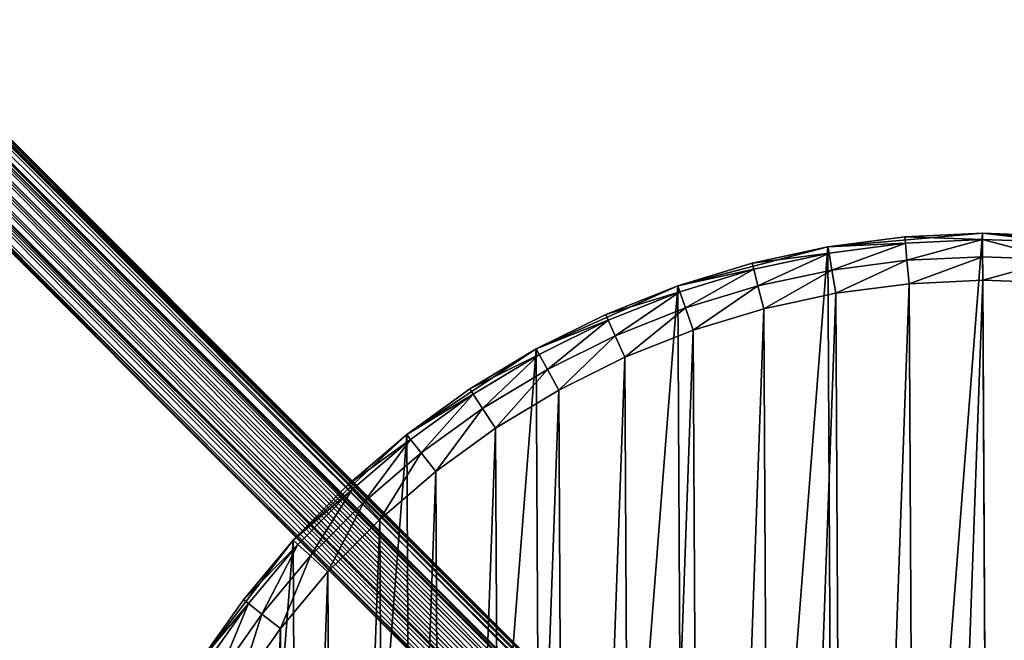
# Model space of a CAD drawing. Header units: millimetres. Extents: x -102 to 98, y 1 to 201.
# Tile 25 of 31: x -43 to -1, y 124 to 150. Entities that reach past the tile are written whole.
import ezdxf

# ---------------------------------------------------------------- set-up
doc = ezdxf.new("R2010")
doc.units = ezdxf.units.MM
doc.header["$LTSCALE"] = 25.4
doc.layers.get('0').update_dxf_attribs({"true_color": 0xff5454})

# ---------------------------------------------------------------- blocks, each defined once
blk = doc.blocks.new('COBA-ANTIQUE-I-9042.STL')
at = {"color": 39, "true_color": 0x42361f}
mesh = blk.add_polyface(dxfattribs=at)
corners = [(98.31854248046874, 201, -35.40000152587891), (-101.6814575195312, 0.9999945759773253, -35.40000152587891), (-101.6814575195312, 201, -35.40000152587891), (98.31854248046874, 0.9999945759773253, -35.40000152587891)]
mesh.append_faces([[corners[k] for k in face] for face in [(0, 1, 2), (1, 0, 3)]], dxfattribs={"vtx0": -1, "color": 39})
mesh = blk.add_polyface(dxfattribs=at)
corners = [(98.31854248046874, 0.9999945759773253, -30), (-101.6814575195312, 201, -30), (-101.6814575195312, 0.9999945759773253, -30), (98.31854248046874, 201, -30)]
mesh.append_faces([[corners[k] for k in face] for face in [(0, 1, 2), (1, 0, 3)]], dxfattribs={"vtx0": -1, "color": 39})
at = {"color": 250, "true_color": 0x262626}
mesh = blk.add_polyface(dxfattribs=at)
corners = [(-5.955103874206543, 105.8975372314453, -43.75823974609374), (-69.01798248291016, 169.5385894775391, -43.92775726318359), (-69.4080581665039, 169.3632507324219, -43.76068878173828)]
mesh.append_faces([[corners[k] for k in face] for face in [(0, 1, 2)]], dxfattribs={"color": 250})
mesh = blk.add_polyface(dxfattribs=at)
corners = [(-69.01798248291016, 169.5385894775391, -46.87224578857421), (66.68187713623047, 33.27354049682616, -47.03926849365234), (-69.40756225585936, 169.363525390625, -47.03915786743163), (66.85713958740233, 33.66347503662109, -46.87224578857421)]
mesh.append_faces([[corners[k] for k in face] for face in [(0, 1, 2), (1, 0, 3)]], dxfattribs={"vtx0": -1, "color": 250})
mesh = blk.add_polyface(dxfattribs=at)
corners = [(-5.637142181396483, 106.1577606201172, -43.92775726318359), (-68.84809112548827, 169.5909271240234, -44.03044509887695), (-69.01798248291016, 169.5385894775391, -43.92775726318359)]
mesh.append_faces([[corners[k] for k in face] for face in [(0, 1, 2)]], dxfattribs={"color": 250})
mesh = blk.add_polyface(dxfattribs=at)
corners = [(-68.84809112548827, 169.5909271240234, -46.76955413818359), (66.85713958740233, 33.66347503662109, -46.87224578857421), (-69.01798248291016, 169.5385894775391, -46.87224578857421), (66.9094772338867, 33.8333625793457, -46.76955413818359)]
mesh.append_faces([[corners[k] for k in face] for face in [(0, 1, 2), (1, 0, 3)]], dxfattribs={"vtx0": -1, "color": 250})
mesh = blk.add_polyface(dxfattribs=at)
corners = [(-5.637142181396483, 106.1577606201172, -43.92775726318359), (-69.01798248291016, 169.5385894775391, -43.92775726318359), (-5.955103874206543, 105.8975372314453, -43.75823974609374)]
mesh.append_faces([[corners[k] for k in face] for face in [(0, 1, 2)]], dxfattribs={"color": 250})
mesh = blk.add_polyface(dxfattribs=at)
corners = [(-5.117169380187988, 106.5177764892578, -44.54999923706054), (-68.2953109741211, 169.6959075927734, -44.54999923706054), (-68.84809112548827, 169.5909271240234, -44.03044509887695)]
mesh.append_faces([[corners[k] for k in face] for face in [(0, 1, 2)]], dxfattribs={"color": 250})
mesh = blk.add_polyface(dxfattribs=at)
corners = [(-68.2953109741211, 169.6959075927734, -46.24999999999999), (66.9094772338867, 33.8333625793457, -46.76955413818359), (-68.84809112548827, 169.5909271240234, -46.76955413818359), (67.0144577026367, 34.38614273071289, -46.24999999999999)]
mesh.append_faces([[corners[k] for k in face] for face in [(0, 1, 2), (1, 0, 3)]], dxfattribs={"vtx0": -1, "color": 250})
mesh = blk.add_polyface(dxfattribs=at)
corners = [(-5.117169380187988, 106.5177764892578, -44.54999923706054), (-68.84809112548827, 169.5909271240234, -44.03044509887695), (-5.637142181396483, 106.1577606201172, -43.92775726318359)]
mesh.append_faces([[corners[k] for k in face] for face in [(0, 1, 2)]], dxfattribs={"color": 250})
mesh = blk.add_polyface(dxfattribs=at)
corners = [(-68.07918548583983, 169.7166748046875, -45.84860229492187), (-4.915590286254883, 106.6382904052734, -45.4000015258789), (-68.2953109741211, 169.6959075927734, -46.24999999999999)]
mesh.append_faces([[corners[k] for k in face] for face in [(0, 1, 2)]], dxfattribs={"color": 250})
mesh = blk.add_polyface(dxfattribs=at)
corners = [(-5.117169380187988, 106.5177764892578, -44.54999923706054), (-68.17386627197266, 169.708740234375, -44.74126434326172), (-68.2953109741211, 169.6959075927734, -44.54999923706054)]
mesh.append_faces([[corners[k] for k in face] for face in [(0, 1, 2)]], dxfattribs={"color": 250})
mesh = blk.add_polyface(dxfattribs=at)
corners = [(3.956839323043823, 97.76586151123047, -45.4000015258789), (67.03520965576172, 34.60215759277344, -45.84890365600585), (-68.2953109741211, 169.6959075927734, -46.24999999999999)]
mesh.append_faces([[corners[k] for k in face] for face in [(0, 1, 2)]], dxfattribs={"color": 250})
mesh = blk.add_polyface(dxfattribs=at)
corners = [(3.956839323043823, 97.76586151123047, -45.4000015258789), (-68.2953109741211, 169.6959075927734, -46.24999999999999), (-4.915590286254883, 106.6382904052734, -45.4000015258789)]
mesh.append_faces([[corners[k] for k in face] for face in [(0, 1, 2)]], dxfattribs={"color": 250})
mesh = blk.add_polyface(dxfattribs=at)
corners = [(67.03520965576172, 34.60215759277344, -45.84890365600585), (67.0144577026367, 34.38614273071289, -46.24999999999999), (-68.2953109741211, 169.6959075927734, -46.24999999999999)]
mesh.append_faces([[corners[k] for k in face] for face in [(0, 1, 2)]], dxfattribs={"color": 250})
mesh = blk.add_polyface(dxfattribs=at)
corners = [(-68.17386627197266, 169.708740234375, -44.74126434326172), (-4.931457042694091, 106.6291580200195, -45.15548706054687), (-67.99933624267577, 169.7220306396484, -45.4000015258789)]
mesh.append_faces([[corners[k] for k in face] for face in [(0, 1, 2)]], dxfattribs={"color": 250})
mesh = blk.add_polyface(dxfattribs=at)
corners = [(-68.17386627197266, 169.708740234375, -44.74126434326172), (-5.117169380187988, 106.5177764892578, -44.54999923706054), (-4.931457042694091, 106.6291580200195, -45.15548706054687)]
mesh.append_faces([[corners[k] for k in face] for face in [(0, 1, 2)]], dxfattribs={"color": 250})
mesh = blk.add_polyface(dxfattribs=at)
corners = [(-4.915590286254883, 106.6382904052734, -45.4000015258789), (-68.07918548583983, 169.7166748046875, -45.84860229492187), (-67.99933624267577, 169.7220306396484, -45.4000015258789)]
mesh.append_faces([[corners[k] for k in face] for face in [(0, 1, 2)]], dxfattribs={"color": 250})
mesh = blk.add_polyface(dxfattribs=at)
corners = [(-4.931457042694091, 106.6291580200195, -45.15548706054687), (-4.915590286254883, 106.6382904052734, -45.4000015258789), (-67.99933624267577, 169.7220306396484, -45.4000015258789)]
mesh.append_faces([[corners[k] for k in face] for face in [(0, 1, 2)]], dxfattribs={"color": 250})
mesh = blk.add_polyface(dxfattribs=at)
corners = [(-69.769287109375, 169.0878295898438, -47.10000228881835), (66.04556274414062, 32.63699340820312, -47.0394401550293), (-70.04498291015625, 168.7261199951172, -47.03916549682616), (66.4063720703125, 32.91216659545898, -47.10000228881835)]
mesh.append_faces([[corners[k] for k in face] for face in [(0, 1, 2), (1, 0, 3)]], dxfattribs={"vtx0": -1, "color": 250})
mesh = blk.add_polyface(dxfattribs=at)
corners = [(-6.578722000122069, 105.2739639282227, -43.75812530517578), (-69.769287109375, 169.0878295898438, -43.70000076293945), (-70.04459381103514, 168.7267913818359, -43.7606315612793)]
mesh.append_faces([[corners[k] for k in face] for face in [(0, 1, 2)]], dxfattribs={"color": 250})
mesh = blk.add_polyface(dxfattribs=at)
corners = [(-69.40756225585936, 169.363525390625, -47.03915786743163), (66.4063720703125, 32.91216659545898, -47.10000228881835), (-69.769287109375, 169.0878295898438, -47.10000228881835), (66.68187713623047, 33.27354049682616, -47.03926849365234)]
mesh.append_faces([[corners[k] for k in face] for face in [(0, 1, 2), (1, 0, 3)]], dxfattribs={"vtx0": -1, "color": 250})
mesh = blk.add_polyface(dxfattribs=at)
corners = [(-6.277651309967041, 105.59619140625, -43.70000076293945), (-69.4080581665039, 169.3632507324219, -43.76068878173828), (-69.769287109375, 169.0878295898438, -43.70000076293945)]
mesh.append_faces([[corners[k] for k in face] for face in [(0, 1, 2)]], dxfattribs={"color": 250})
mesh = blk.add_polyface(dxfattribs=at)
corners = [(-6.277651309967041, 105.59619140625, -43.70000076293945), (-69.769287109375, 169.0878295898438, -43.70000076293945), (-6.578722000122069, 105.2739639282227, -43.75812530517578)]
mesh.append_faces([[corners[k] for k in face] for face in [(0, 1, 2)]], dxfattribs={"color": 250})
mesh = blk.add_polyface(dxfattribs=at)
corners = [(-5.955103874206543, 105.8975372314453, -43.75823974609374), (-69.4080581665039, 169.3632507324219, -43.76068878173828), (-6.277651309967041, 105.59619140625, -43.70000076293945)]
mesh.append_faces([[corners[k] for k in face] for face in [(0, 1, 2)]], dxfattribs={"color": 250})
mesh = blk.add_polyface(dxfattribs=at)
corners = [(-6.839223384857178, 104.955680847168, -43.92775726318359), (-70.04459381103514, 168.7267913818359, -43.7606315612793), (-70.22005462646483, 168.3365173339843, -43.92775726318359)]
mesh.append_faces([[corners[k] for k in face] for face in [(0, 1, 2)]], dxfattribs={"color": 250})
mesh = blk.add_polyface(dxfattribs=at)
corners = [(-70.04498291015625, 168.7261199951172, -47.03916549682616), (65.65506744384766, 32.46139907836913, -46.87224578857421), (-70.22005462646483, 168.3365173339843, -46.87224578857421), (66.04556274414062, 32.63699340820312, -47.0394401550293)]
mesh.append_faces([[corners[k] for k in face] for face in [(0, 1, 2), (1, 0, 3)]], dxfattribs={"vtx0": -1, "color": 250})
mesh = blk.add_polyface(dxfattribs=at)
corners = [(-6.578722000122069, 105.2739639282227, -43.75812530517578), (-70.04459381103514, 168.7267913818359, -43.7606315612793), (-6.839223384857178, 104.955680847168, -43.92775726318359)]
mesh.append_faces([[corners[k] for k in face] for face in [(0, 1, 2)]], dxfattribs={"color": 250})
mesh = blk.add_polyface(dxfattribs=at)
corners = [(-6.839223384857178, 104.955680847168, -43.92775726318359), (-70.22005462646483, 168.3365173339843, -43.92775726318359), (-70.2723922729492, 168.1666259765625, -44.03044509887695)]
mesh.append_faces([[corners[k] for k in face] for face in [(0, 1, 2)]], dxfattribs={"color": 250})
mesh = blk.add_polyface(dxfattribs=at)
corners = [(-70.22005462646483, 168.3365173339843, -46.87224578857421), (65.48517608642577, 32.40906524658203, -46.76955413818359), (-70.2723922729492, 168.1666259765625, -46.76955413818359), (65.65506744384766, 32.46139907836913, -46.87224578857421)]
mesh.append_faces([[corners[k] for k in face] for face in [(0, 1, 2), (1, 0, 3)]], dxfattribs={"vtx0": -1, "color": 250})
mesh = blk.add_polyface(dxfattribs=at)
corners = [(-7.199235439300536, 104.4357070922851, -44.54999923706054), (-70.2723922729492, 168.1666259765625, -44.03044509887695), (-70.37737274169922, 167.6138458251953, -44.54999923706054)]
mesh.append_faces([[corners[k] for k in face] for face in [(0, 1, 2)]], dxfattribs={"color": 250})
mesh = blk.add_polyface(dxfattribs=at)
corners = [(-70.2723922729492, 168.1666259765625, -46.76955413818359), (64.9323959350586, 32.3040771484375, -46.24999999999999), (-70.37737274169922, 167.6138458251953, -46.24999999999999), (65.48517608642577, 32.40906524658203, -46.76955413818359)]
mesh.append_faces([[corners[k] for k in face] for face in [(0, 1, 2), (1, 0, 3)]], dxfattribs={"vtx0": -1, "color": 250})
mesh = blk.add_polyface(dxfattribs=at)
corners = [(-6.839223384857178, 104.955680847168, -43.92775726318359), (-70.2723922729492, 168.1666259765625, -44.03044509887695), (-7.199235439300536, 104.4357070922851, -44.54999923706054)]
mesh.append_faces([[corners[k] for k in face] for face in [(0, 1, 2)]], dxfattribs={"color": 250})
mesh = blk.add_polyface(dxfattribs=at)
corners = [(-70.40349578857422, 167.31787109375, -45.4000015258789), (-70.3980941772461, 167.398193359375, -45.84989929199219), (-7.319753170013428, 104.234130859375, -45.4000015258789)]
mesh.append_faces([[corners[k] for k in face] for face in [(0, 1, 2)]], dxfattribs={"color": 250})
mesh = blk.add_polyface(dxfattribs=at)
corners = [(-70.39813995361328, 167.3975982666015, -44.95174407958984), (-70.40349578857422, 167.31787109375, -45.4000015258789), (-7.319753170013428, 104.234130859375, -45.4000015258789)]
mesh.append_faces([[corners[k] for k in face] for face in [(0, 1, 2)]], dxfattribs={"color": 250})
mesh = blk.add_polyface(dxfattribs=at)
corners = [(-70.37737274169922, 167.6138458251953, -44.54999923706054), (-70.39813995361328, 167.3975982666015, -44.95174407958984), (-7.310622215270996, 104.2499923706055, -45.15548706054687)]
mesh.append_faces([[corners[k] for k in face] for face in [(0, 1, 2)]], dxfattribs={"color": 250})
mesh = blk.add_polyface(dxfattribs=at)
corners = [(-70.39813995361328, 167.3975982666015, -44.95174407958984), (-7.319753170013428, 104.234130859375, -45.4000015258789), (-7.310622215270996, 104.2499923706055, -45.15548706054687)]
mesh.append_faces([[corners[k] for k in face] for face in [(0, 1, 2)]], dxfattribs={"color": 250})
mesh = blk.add_polyface(dxfattribs=at)
corners = [(-70.37737274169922, 167.6138458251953, -46.24999999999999), (64.9323959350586, 32.3040771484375, -46.24999999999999), (-70.3980941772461, 167.398193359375, -45.84989929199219)]
mesh.append_faces([[corners[k] for k in face] for face in [(0, 1, 2)]], dxfattribs={"color": 250})
mesh = blk.add_polyface(dxfattribs=at)
corners = [(-7.319753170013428, 104.234130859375, -45.4000015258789), (-70.3980941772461, 167.398193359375, -45.84989929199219), (64.9323959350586, 32.3040771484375, -46.24999999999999)]
mesh.append_faces([[corners[k] for k in face] for face in [(0, 1, 2)]], dxfattribs={"color": 250})
mesh = blk.add_polyface(dxfattribs=at)
corners = [(-70.37737274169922, 167.6138458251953, -44.54999923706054), (-7.310622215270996, 104.2499923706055, -45.15548706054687), (-7.199235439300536, 104.4357070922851, -44.54999923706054)]
mesh.append_faces([[corners[k] for k in face] for face in [(0, 1, 2)]], dxfattribs={"color": 250})
mesh = blk.add_polyface(dxfattribs=at)
corners = [(-41.5268440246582, 97.48645019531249, -6.705522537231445e-07), (-40.50875854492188, 110.6146011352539, -6.705522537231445e-07), (-41.56171798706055, 104.0927047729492, -6.705522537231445e-07), (-40.40509414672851, 90.97603607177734, -6.705522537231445e-07), (-38.3966941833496, 116.8742370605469, -6.705522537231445e-07), (-38.22706604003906, 84.73905181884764, -6.705522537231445e-07), (-35.28313064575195, 122.7008590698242, -6.705522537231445e-07), (-35.05216598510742, 78.94561767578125, -6.705522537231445e-07), (-31.25300216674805, 127.9355392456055, -6.705522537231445e-07), (-30.96700477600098, 73.75376892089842, -6.705522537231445e-07), (-26.41624069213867, 132.4355010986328, -6.705522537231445e-07), (-26.08300590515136, 69.30513000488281, -6.705522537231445e-07), (-20.90477752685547, 136.0779724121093, -6.705522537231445e-07), (-20.53339767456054, 65.7210464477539, -6.705522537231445e-07), (-14.86895179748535, 138.7635955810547, -6.705522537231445e-07), (-14.46955871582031, 63.09927749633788, -6.705522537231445e-07), (-8.473404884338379, 140.4191436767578, -6.705522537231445e-07), (-8.056891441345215, 61.5113410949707, -6.705522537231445e-07), (-1.892595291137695, 140.9994354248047, -6.705522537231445e-07), (-1.470318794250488, 61.00055313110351, -6.705522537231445e-07), (4.693976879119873, 140.4886474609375, -6.705522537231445e-07), (5.110491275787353, 61.58084487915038, -6.705522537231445e-07), (11.10664463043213, 138.9007110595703, -6.705522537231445e-07), (11.50603771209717, 63.23638916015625, -6.705522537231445e-07), (17.17048263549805, 136.2789459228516, -6.705522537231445e-07), (17.5418643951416, 65.92202758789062, -6.705522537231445e-07), (22.72009086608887, 132.6948547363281, -6.705522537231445e-07), (23.0533275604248, 69.56449890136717, -6.705522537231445e-07), (27.60408973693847, 128.2462158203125, -6.705522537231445e-07), (27.89008903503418, 74.064453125, -6.705522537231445e-07), (31.68925476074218, 123.0543746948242, -6.705522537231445e-07), (31.92021751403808, 79.29913330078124, -6.705522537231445e-07), (34.86415481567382, 117.2609405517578, -6.705522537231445e-07), (35.03377914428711, 85.12575531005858, -6.705522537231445e-07), (37.04218292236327, 111.0239562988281, -6.705522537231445e-07), (37.14584350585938, 91.38539123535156, -6.705522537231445e-07), (38.1639289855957, 104.513542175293, -6.705522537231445e-07), (38.19880294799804, 97.90728759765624, -6.705522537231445e-07)]
mesh.append_faces([[corners[k] for k in face] for face in [(0, 1, 2), (36, 35, 37)]], dxfattribs={"vtx0": -1, "color": 250})
mesh.append_faces([[corners[k] for k in face] for face in [(1, 3, 4), (4, 5, 6), (6, 7, 8), (8, 9, 10), (10, 11, 12), (12, 13, 14), (14, 15, 16), (16, 17, 18), (18, 19, 20), (20, 21, 22), (22, 23, 24), (24, 25, 26), (26, 27, 28), (28, 29, 30), (30, 31, 32), (32, 33, 34), (34, 35, 36)]], dxfattribs={"vtx0": -1, "vtx1": -1, "color": 250})
mesh.append_faces([[corners[k] for k in face] for face in [(1, 0, 3), (4, 3, 5), (6, 5, 7), (8, 7, 9), (10, 9, 11), (12, 11, 13), (14, 13, 15), (16, 15, 17), (18, 17, 19), (20, 19, 21), (22, 21, 23), (24, 23, 25), (26, 25, 27), (28, 27, 29), (30, 29, 31), (32, 31, 33), (34, 33, 35)]], dxfattribs={"vtx0": -1, "vtx2": -1, "color": 250})
mesh = blk.add_polyface(dxfattribs=at)
corners = [(-1.892595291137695, 140.9994354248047, -6.705522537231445e-07), (-5.195000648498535, 140.8453826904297, -28), (-8.473404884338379, 140.4191436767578, -6.705522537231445e-07)]
mesh.append_faces([[corners[k] for k in face] for face in [(0, 1, 2)]], dxfattribs={"color": 250})
mesh = blk.add_polyface(dxfattribs=at)
corners = [(-1.892595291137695, 140.9994354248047, -6.705522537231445e-07), (-1.892595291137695, 140.9994354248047, -28), (-5.195000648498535, 140.8453826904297, -28)]
mesh.append_faces([[corners[k] for k in face] for face in [(0, 1, 2)]], dxfattribs={"color": 250})
mesh = blk.add_polyface(dxfattribs=at)
corners = [(-5.195000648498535, 140.8453826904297, -28), (-1.89117968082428, 140.7314910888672, -29), (-5.17146635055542, 140.5784759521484, -29), (-1.892595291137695, 140.9994354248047, -28)]
mesh.append_faces([[corners[k] for k in face] for face in [(0, 1, 2), (1, 0, 3)]], dxfattribs={"vtx0": -1, "color": 250})
mesh = blk.add_polyface(dxfattribs=at)
corners = [(4.693976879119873, 140.4886474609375, -6.705522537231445e-07), (1.4112548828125, 140.8802642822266, -28), (-1.892595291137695, 140.9994354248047, -6.705522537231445e-07)]
mesh.append_faces([[corners[k] for k in face] for face in [(0, 1, 2)]], dxfattribs={"color": 250})
mesh = blk.add_polyface(dxfattribs=at)
corners = [(-1.892595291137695, 140.9994354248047, -6.705522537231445e-07), (1.4112548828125, 140.8802642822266, -28), (-1.892595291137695, 140.9994354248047, -28)]
mesh.append_faces([[corners[k] for k in face] for face in [(0, 1, 2)]], dxfattribs={"color": 250})
mesh = blk.add_polyface(dxfattribs=at)
corners = [(-1.892595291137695, 140.9994354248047, -28), (1.390538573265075, 140.6131134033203, -29), (-1.89117968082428, 140.7314910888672, -29), (1.4112548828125, 140.8802642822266, -28)]
mesh.append_faces([[corners[k] for k in face] for face in [(0, 1, 2), (1, 0, 3)]], dxfattribs={"vtx0": -1, "color": 250})
mesh = blk.add_polyface(dxfattribs=at)
corners = [(-8.473404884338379, 140.4191436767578, -6.705522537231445e-07), (-5.195000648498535, 140.8453826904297, -28), (-8.473404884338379, 140.4191436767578, -28)]
mesh.append_faces([[corners[k] for k in face] for face in [(0, 1, 2)]], dxfattribs={"color": 250})
mesh = blk.add_polyface(dxfattribs=at)
corners = [(-8.473404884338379, 140.4191436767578, -28), (-5.17146635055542, 140.5784759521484, -29), (-8.427907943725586, 140.1550903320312, -29), (-5.195000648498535, 140.8453826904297, -28)]
mesh.append_faces([[corners[k] for k in face] for face in [(0, 1, 2), (1, 0, 3)]], dxfattribs={"vtx0": -1, "color": 250})
mesh = blk.add_polyface(dxfattribs=at)
corners = [(-5.17146635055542, 140.5784759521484, -29), (-8.30360698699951, 139.4336700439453, -29.7320499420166), (-8.427907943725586, 140.1550903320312, -29), (-5.107163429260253, 139.8492584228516, -29.7320499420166)]
mesh.append_faces([[corners[k] for k in face] for face in [(0, 1, 2), (1, 0, 3)]], dxfattribs={"vtx0": -1, "color": 250})
mesh = blk.add_polyface(dxfattribs=at)
corners = [(-1.89117968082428, 140.7314910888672, -29), (-5.107163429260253, 139.8492584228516, -29.7320499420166), (-5.17146635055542, 140.5784759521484, -29), (-1.887314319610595, 139.9994506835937, -29.7320499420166)]
mesh.append_faces([[corners[k] for k in face] for face in [(0, 1, 2), (1, 0, 3)]], dxfattribs={"vtx0": -1, "color": 250})
mesh = blk.add_polyface(dxfattribs=at)
corners = [(-1.89117968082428, 140.7314910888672, -29), (1.333937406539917, 139.8832550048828, -29.7320499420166), (-1.887314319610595, 139.9994506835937, -29.7320499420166), (1.390538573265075, 140.6131134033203, -29)]
mesh.append_faces([[corners[k] for k in face] for face in [(0, 1, 2), (1, 0, 3)]], dxfattribs={"vtx0": -1, "color": 250})
mesh = blk.add_polyface(dxfattribs=at)
corners = [(-8.473404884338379, 140.4191436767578, -6.705522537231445e-07), (-11.70541572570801, 139.7236328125, -28), (-14.86895179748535, 138.7635955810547, -6.705522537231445e-07)]
mesh.append_faces([[corners[k] for k in face] for face in [(0, 1, 2)]], dxfattribs={"color": 250})
mesh = blk.add_polyface(dxfattribs=at)
corners = [(-8.473404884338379, 140.4191436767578, -6.705522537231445e-07), (-8.473404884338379, 140.4191436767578, -28), (-11.70541572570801, 139.7236328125, -28)]
mesh.append_faces([[corners[k] for k in face] for face in [(0, 1, 2)]], dxfattribs={"color": 250})
mesh = blk.add_polyface(dxfattribs=at)
corners = [(-11.70541572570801, 139.7236328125, -28), (-8.427907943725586, 140.1550903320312, -29), (-11.63826751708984, 139.4642333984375, -29), (-8.473404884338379, 140.4191436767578, -28)]
mesh.append_faces([[corners[k] for k in face] for face in [(0, 1, 2), (1, 0, 3)]], dxfattribs={"vtx0": -1, "color": 250})
mesh = blk.add_polyface(dxfattribs=at)
corners = [(-8.427907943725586, 140.1550903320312, -29), (-11.45481586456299, 138.7555389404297, -29.7320499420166), (-11.63826751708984, 139.4642333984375, -29), (-8.30360698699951, 139.4336700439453, -29.7320499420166)]
mesh.append_faces([[corners[k] for k in face] for face in [(0, 1, 2), (1, 0, 3)]], dxfattribs={"vtx0": -1, "color": 250})
mesh = blk.add_polyface(dxfattribs=at)
corners = [(-14.86895179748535, 138.7635955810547, -6.705522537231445e-07), (-11.70541572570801, 139.7236328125, -28), (-14.86895179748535, 138.7635955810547, -28)]
mesh.append_faces([[corners[k] for k in face] for face in [(0, 1, 2)]], dxfattribs={"color": 250})
mesh = blk.add_polyface(dxfattribs=at)
corners = [(-14.86895179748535, 138.7635955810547, -28), (-11.63826751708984, 139.4642333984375, -29), (-14.78061294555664, 138.5106353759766, -29), (-11.70541572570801, 139.7236328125, -28)]
mesh.append_faces([[corners[k] for k in face] for face in [(0, 1, 2), (1, 0, 3)]], dxfattribs={"vtx0": -1, "color": 250})
mesh = blk.add_polyface(dxfattribs=at)
corners = [(-5.107163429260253, 139.8492584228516, -29.7320499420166), (-8.133808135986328, 138.4481811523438, -30), (-8.30360698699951, 139.4336700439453, -29.7320499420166), (-5.019324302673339, 138.8531188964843, -30)]
mesh.append_faces([[corners[k] for k in face] for face in [(0, 1, 2), (1, 0, 3)]], dxfattribs={"vtx0": -1, "color": 250})
mesh = blk.add_polyface(dxfattribs=at)
corners = [(-1.887314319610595, 139.9994506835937, -29.7320499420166), (-5.019324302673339, 138.8531188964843, -30), (-5.107163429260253, 139.8492584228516, -29.7320499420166), (-1.882036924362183, 138.9994659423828, -30)]
mesh.append_faces([[corners[k] for k in face] for face in [(0, 1, 2), (1, 0, 3)]], dxfattribs={"vtx0": -1, "color": 250})
mesh = blk.add_polyface(dxfattribs=at)
corners = [(1.333937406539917, 139.8832550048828, -29.7320499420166), (-1.882036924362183, 138.9994659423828, -30), (-1.887314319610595, 139.9994506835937, -29.7320499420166), (1.256619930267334, 138.8862457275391, -30)]
mesh.append_faces([[corners[k] for k in face] for face in [(0, 1, 2), (1, 0, 3)]], dxfattribs={"vtx0": -1, "color": 250})
mesh = blk.add_polyface(dxfattribs=at)
corners = [(-11.63826751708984, 139.4642333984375, -29), (-14.53926563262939, 137.8195190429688, -29.7320499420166), (-14.78061294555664, 138.5106353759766, -29), (-11.45481586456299, 138.7555389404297, -29.7320499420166)]
mesh.append_faces([[corners[k] for k in face] for face in [(0, 1, 2), (1, 0, 3)]], dxfattribs={"vtx0": -1, "color": 250})
mesh = blk.add_polyface(dxfattribs=at)
corners = [(-8.30360698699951, 139.4336700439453, -29.7320499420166), (-11.20421886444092, 137.7874603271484, -30), (-11.45481586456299, 138.7555389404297, -29.7320499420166), (-8.133808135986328, 138.4481811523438, -30)]
mesh.append_faces([[corners[k] for k in face] for face in [(0, 1, 2), (1, 0, 3)]], dxfattribs={"vtx0": -1, "color": 250})
mesh = blk.add_polyface(dxfattribs=at)
corners = [(-39.56770324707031, 103.9380722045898, -30), (-39.53457641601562, 97.66213226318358, -30), (-39.68092727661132, 100.7994155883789, -30), (-39.1956787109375, 107.0566558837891, -30), (-39.1296501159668, 94.54764556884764, -30), (-38.56739425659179, 110.1338729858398, -30), (-38.46891403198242, 91.47723388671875, -30), (-37.68714141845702, 113.1486892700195, -30), (-37.55688095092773, 88.4718780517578, -30), (-36.56092834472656, 116.0805206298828, -30), (-36.39978408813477, 85.55209350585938, -30), (-35.19646072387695, 118.9093399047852, -30), (-35.00552749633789, 82.73783874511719, -30), (-33.60304641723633, 121.6158142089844, -30), (-33.3836326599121, 80.04833984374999, -30), (-31.79157829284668, 124.1814727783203, -30), (-31.54517936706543, 77.501953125, -30), (-29.7744255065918, 126.5887680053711, -30), (-29.50272560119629, 75.11608123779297, -30), (-27.56536865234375, 128.8212585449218, -30), (-27.27022552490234, 72.90702819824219, -30), (-25.17950057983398, 130.8637237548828, -30), (-24.86293029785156, 70.88987731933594, -30), (-22.63311576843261, 132.7021636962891, -30), (-22.29727745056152, 69.07840728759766, -30), (-19.94361114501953, 134.3240661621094, -30), (-19.59080123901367, 67.48499298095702, -30), (-17.12935638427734, 135.7183227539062, -30), (-16.76198387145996, 66.12052154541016, -30), (-14.20957660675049, 136.8754272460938, -30), (-13.83015251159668, 64.99431610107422, -30), (-11.20421886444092, 137.7874603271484, -30), (-10.81533336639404, 64.11405944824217, -30), (-8.133808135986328, 138.4481811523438, -30), (-7.73811912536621, 63.48577499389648, -30), (-5.019324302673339, 138.8531188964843, -30), (-4.619534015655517, 63.11375045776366, -30), (-1.882036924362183, 138.9994659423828, -30), (-1.480877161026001, 63.00052642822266, -30), (1.256619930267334, 138.8862457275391, -30), (1.656409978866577, 63.14687347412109, -30), (4.375205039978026, 138.5142211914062, -30), (4.770894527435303, 63.55180358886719, -30), (7.452419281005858, 137.8859252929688, -30), (7.841305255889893, 64.21253967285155, -30), (10.46723842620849, 137.0056762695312, -30), (10.8466625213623, 65.12457275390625, -30), (13.39906978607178, 135.8794708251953, -30), (13.76644229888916, 66.28166961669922, -30), (16.2278881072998, 134.5149993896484, -30), (16.58069610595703, 67.6759262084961, -30), (18.93436431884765, 132.9215850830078, -30), (19.27020263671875, 69.29782104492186, -30), (21.50001716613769, 131.1101226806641, -30), (21.81658554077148, 71.13627624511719, -30), (23.90731239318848, 129.0929565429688, -30), (24.20245552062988, 73.17872619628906, -30), (26.13981246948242, 126.8839111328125, -30), (26.41151046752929, 75.41122436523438, -30), (28.18226432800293, 124.4980392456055, -30), (28.42866516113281, 77.81851959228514, -30), (30.02071762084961, 121.9516525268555, -30), (30.24013328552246, 80.38417816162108, -30), (31.64261245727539, 119.2621459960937, -30), (31.83354759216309, 83.09065246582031, -30), (33.03687286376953, 116.4478988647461, -30), (33.19801712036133, 85.91947174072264, -30), (34.1939697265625, 113.5281143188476, -30), (34.32422637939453, 88.85130310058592, -30), (35.10600280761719, 110.5227584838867, -30), (35.2044792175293, 91.86611938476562, -30), (35.7667350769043, 107.4523468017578, -30), (35.83276367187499, 94.94333648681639, -30), (36.17166519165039, 104.3378601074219, -30), (36.20478820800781, 98.06192016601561, -30), (36.31801223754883, 101.2005767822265, -30)]
mesh.append_faces([[corners[k] for k in face] for face in [(0, 1, 2), (74, 73, 75)]], dxfattribs={"vtx0": -1, "color": 250})
mesh.append_faces([[corners[k] for k in face] for face in [(1, 3, 4), (4, 5, 6), (6, 7, 8), (8, 9, 10), (10, 11, 12), (12, 13, 14), (14, 15, 16), (16, 17, 18), (18, 19, 20), (20, 21, 22), (22, 23, 24), (24, 25, 26), (26, 27, 28), (28, 29, 30), (30, 31, 32), (32, 33, 34), (34, 35, 36), (36, 37, 38), (38, 39, 40), (40, 41, 42), (42, 43, 44), (44, 45, 46), (46, 47, 48), (48, 49, 50), (50, 51, 52), (52, 53, 54), (54, 55, 56), (56, 57, 58), (58, 59, 60), (60, 61, 62), (62, 63, 64), (64, 65, 66), (66, 67, 68), (68, 69, 70), (70, 71, 72), (72, 73, 74)]], dxfattribs={"vtx0": -1, "vtx1": -1, "color": 250})
mesh.append_faces([[corners[k] for k in face] for face in [(1, 0, 3), (4, 3, 5), (6, 5, 7), (8, 7, 9), (10, 9, 11), (12, 11, 13), (14, 13, 15), (16, 15, 17), (18, 17, 19), (20, 19, 21), (22, 21, 23), (24, 23, 25), (26, 25, 27), (28, 27, 29), (30, 29, 31), (32, 31, 33), (34, 33, 35), (36, 35, 37), (38, 37, 39), (40, 39, 41), (42, 41, 43), (44, 43, 45), (46, 45, 47), (48, 47, 49), (50, 49, 51), (52, 51, 53), (54, 53, 55), (56, 55, 57), (58, 57, 59), (60, 59, 61), (62, 61, 63), (64, 63, 65), (66, 65, 67), (68, 67, 69), (70, 69, 71), (72, 71, 73)]], dxfattribs={"vtx0": -1, "vtx2": -1, "color": 250})
mesh = blk.add_polyface(dxfattribs=at)
corners = [(-14.86895179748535, 138.7635955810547, -6.705522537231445e-07), (-17.94240379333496, 137.5456085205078, -28), (-20.90477752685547, 136.0779724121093, -6.705522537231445e-07)]
mesh.append_faces([[corners[k] for k in face] for face in [(0, 1, 2)]], dxfattribs={"color": 250})
mesh = blk.add_polyface(dxfattribs=at)
corners = [(-14.86895179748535, 138.7635955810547, -6.705522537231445e-07), (-14.86895179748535, 138.7635955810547, -28), (-17.94240379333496, 137.5456085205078, -28)]
mesh.append_faces([[corners[k] for k in face] for face in [(0, 1, 2)]], dxfattribs={"color": 250})
mesh = blk.add_polyface(dxfattribs=at)
corners = [(-17.94240379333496, 137.5456085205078, -28), (-14.78061294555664, 138.5106353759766, -29), (-17.83347702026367, 137.300796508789, -29), (-14.86895179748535, 138.7635955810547, -28)]
mesh.append_faces([[corners[k] for k in face] for face in [(0, 1, 2), (1, 0, 3)]], dxfattribs={"vtx0": -1, "color": 250})
mesh = blk.add_polyface(dxfattribs=at)
corners = [(-14.78061294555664, 138.5106353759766, -29), (-17.53588104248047, 136.6319732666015, -29.7320499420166), (-17.83347702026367, 137.300796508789, -29), (-14.53926563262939, 137.8195190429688, -29.7320499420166)]
mesh.append_faces([[corners[k] for k in face] for face in [(0, 1, 2), (1, 0, 3)]], dxfattribs={"vtx0": -1, "color": 250})
mesh = blk.add_polyface(dxfattribs=at)
corners = [(-11.45481586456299, 138.7555389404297, -29.7320499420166), (-14.20957660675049, 136.8754272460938, -30), (-14.53926563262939, 137.8195190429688, -29.7320499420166), (-11.20421886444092, 137.7874603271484, -30)]
mesh.append_faces([[corners[k] for k in face] for face in [(0, 1, 2), (1, 0, 3)]], dxfattribs={"vtx0": -1, "color": 250})
mesh = blk.add_polyface(dxfattribs=at)
corners = [(-14.53926563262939, 137.8195190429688, -29.7320499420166), (-17.12935638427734, 135.7183227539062, -30), (-17.53588104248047, 136.6319732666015, -29.7320499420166), (-14.20957660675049, 136.8754272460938, -30)]
mesh.append_faces([[corners[k] for k in face] for face in [(0, 1, 2), (1, 0, 3)]], dxfattribs={"vtx0": -1, "color": 250})
mesh = blk.add_polyface(dxfattribs=at)
corners = [(-20.90477752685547, 136.0779724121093, -6.705522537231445e-07), (-17.94240379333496, 137.5456085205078, -28), (-20.90477752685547, 136.0779724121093, -28)]
mesh.append_faces([[corners[k] for k in face] for face in [(0, 1, 2)]], dxfattribs={"color": 250})
mesh = blk.add_polyface(dxfattribs=at)
corners = [(-20.90477752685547, 136.0779724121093, -28), (-17.83347702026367, 137.300796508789, -29), (-20.77600479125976, 135.8429870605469, -29), (-17.94240379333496, 137.5456085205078, -28)]
mesh.append_faces([[corners[k] for k in face] for face in [(0, 1, 2), (1, 0, 3)]], dxfattribs={"vtx0": -1, "color": 250})
mesh = blk.add_polyface(dxfattribs=at)
corners = [(-17.83347702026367, 137.300796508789, -29), (-20.4241943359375, 135.2010192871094, -29.7320499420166), (-20.77600479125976, 135.8429870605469, -29), (-17.53588104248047, 136.6319732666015, -29.7320499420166)]
mesh.append_faces([[corners[k] for k in face] for face in [(0, 1, 2), (1, 0, 3)]], dxfattribs={"vtx0": -1, "color": 250})
mesh = blk.add_polyface(dxfattribs=at)
corners = [(-17.53588104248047, 136.6319732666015, -29.7320499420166), (-19.94361114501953, 134.3240661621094, -30), (-20.4241943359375, 135.2010192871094, -29.7320499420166), (-17.12935638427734, 135.7183227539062, -30)]
mesh.append_faces([[corners[k] for k in face] for face in [(0, 1, 2), (1, 0, 3)]], dxfattribs={"vtx0": -1, "color": 250})
mesh = blk.add_polyface(dxfattribs=at)
corners = [(-20.90477752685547, 136.0779724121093, -6.705522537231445e-07), (-23.7358341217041, 134.3707122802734, -28), (-26.41624069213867, 132.4355010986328, -6.705522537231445e-07)]
mesh.append_faces([[corners[k] for k in face] for face in [(0, 1, 2)]], dxfattribs={"color": 250})
mesh = blk.add_polyface(dxfattribs=at)
corners = [(-20.90477752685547, 136.0779724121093, -6.705522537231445e-07), (-20.90477752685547, 136.0779724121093, -28), (-23.7358341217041, 134.3707122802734, -28)]
mesh.append_faces([[corners[k] for k in face] for face in [(0, 1, 2)]], dxfattribs={"color": 250})
mesh = blk.add_polyface(dxfattribs=at)
corners = [(-23.7358341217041, 134.3707122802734, -28), (-20.77600479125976, 135.8429870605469, -29), (-23.58809852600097, 134.1471710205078, -29), (-20.90477752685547, 136.0779724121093, -28)]
mesh.append_faces([[corners[k] for k in face] for face in [(0, 1, 2), (1, 0, 3)]], dxfattribs={"vtx0": -1, "color": 250})
mesh = blk.add_polyface(dxfattribs=at)
corners = [(-20.77600479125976, 135.8429870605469, -29), (-23.18447685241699, 133.5364379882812, -29.7320499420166), (-23.58809852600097, 134.1471710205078, -29), (-20.4241943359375, 135.2010192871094, -29.7320499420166)]
mesh.append_faces([[corners[k] for k in face] for face in [(0, 1, 2), (1, 0, 3)]], dxfattribs={"vtx0": -1, "color": 250})
mesh = blk.add_polyface(dxfattribs=at)
corners = [(-20.4241943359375, 135.2010192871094, -29.7320499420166), (-22.63311576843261, 132.7021636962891, -30), (-23.18447685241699, 133.5364379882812, -29.7320499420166), (-19.94361114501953, 134.3240661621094, -30)]
mesh.append_faces([[corners[k] for k in face] for face in [(0, 1, 2), (1, 0, 3)]], dxfattribs={"vtx0": -1, "color": 250})
mesh = blk.add_polyface(dxfattribs=at)
corners = [(-26.41624069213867, 132.4355010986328, -6.705522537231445e-07), (-23.7358341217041, 134.3707122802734, -28), (-26.41624069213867, 132.4355010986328, -28)]
mesh.append_faces([[corners[k] for k in face] for face in [(0, 1, 2)]], dxfattribs={"color": 250})
mesh = blk.add_polyface(dxfattribs=at)
corners = [(-26.41624069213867, 132.4355010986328, -28), (-23.58809852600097, 134.1471710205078, -29), (-26.25054740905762, 132.2249145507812, -29), (-23.7358341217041, 134.3707122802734, -28)]
mesh.append_faces([[corners[k] for k in face] for face in [(0, 1, 2), (1, 0, 3)]], dxfattribs={"vtx0": -1, "color": 250})
mesh = blk.add_polyface(dxfattribs=at)
corners = [(-23.58809852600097, 134.1471710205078, -29), (-25.79787063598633, 131.6496124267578, -29.7320499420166), (-26.25054740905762, 132.2249145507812, -29), (-23.18447685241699, 133.5364379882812, -29.7320499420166)]
mesh.append_faces([[corners[k] for k in face] for face in [(0, 1, 2), (1, 0, 3)]], dxfattribs={"vtx0": -1, "color": 250})
mesh = blk.add_polyface(dxfattribs=at)
corners = [(-23.18447685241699, 133.5364379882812, -29.7320499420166), (-25.17950057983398, 130.8637237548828, -30), (-25.79787063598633, 131.6496124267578, -29.7320499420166), (-22.63311576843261, 132.7021636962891, -30)]
mesh.append_faces([[corners[k] for k in face] for face in [(0, 1, 2), (1, 0, 3)]], dxfattribs={"vtx0": -1, "color": 250})
mesh = blk.add_polyface(dxfattribs=at)
corners = [(-26.41624069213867, 132.4355010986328, -6.705522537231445e-07), (-28.92768096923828, 130.2855377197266, -28), (-31.25300216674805, 127.9355392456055, -6.705522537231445e-07)]
mesh.append_faces([[corners[k] for k in face] for face in [(0, 1, 2)]], dxfattribs={"color": 250})
mesh = blk.add_polyface(dxfattribs=at)
corners = [(-26.41624069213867, 132.4355010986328, -6.705522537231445e-07), (-26.41624069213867, 132.4355010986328, -28), (-28.92768096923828, 130.2855377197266, -28)]
mesh.append_faces([[corners[k] for k in face] for face in [(0, 1, 2)]], dxfattribs={"color": 250})
mesh = blk.add_polyface(dxfattribs=at)
corners = [(-28.92768096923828, 130.2855377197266, -28), (-26.25054740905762, 132.2249145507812, -29), (-28.74516677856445, 130.0893707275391, -29), (-26.41624069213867, 132.4355010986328, -28)]
mesh.append_faces([[corners[k] for k in face] for face in [(0, 1, 2), (1, 0, 3)]], dxfattribs={"vtx0": -1, "color": 250})
mesh = blk.add_polyface(dxfattribs=at)
corners = [(-26.25054740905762, 132.2249145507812, -29), (-28.24652671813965, 129.5534057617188, -29.7320499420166), (-28.74516677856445, 130.0893707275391, -29), (-25.79787063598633, 131.6496124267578, -29.7320499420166)]
mesh.append_faces([[corners[k] for k in face] for face in [(0, 1, 2), (1, 0, 3)]], dxfattribs={"vtx0": -1, "color": 250})
mesh = blk.add_polyface(dxfattribs=at)
corners = [(-25.79787063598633, 131.6496124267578, -29.7320499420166), (-27.56536865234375, 128.8212585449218, -30), (-28.24652671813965, 129.5534057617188, -29.7320499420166), (-25.17950057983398, 130.8637237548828, -30)]
mesh.append_faces([[corners[k] for k in face] for face in [(0, 1, 2), (1, 0, 3)]], dxfattribs={"vtx0": -1, "color": 250})
mesh = blk.add_polyface(dxfattribs=at)
corners = [(-28.92768096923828, 130.2855377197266, -28), (-31.25300216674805, 127.9355392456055, -28), (-31.25300216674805, 127.9355392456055, -6.705522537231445e-07)]
mesh.append_faces([[corners[k] for k in face] for face in [(0, 1, 2)]], dxfattribs={"color": 250})
mesh = blk.add_polyface(dxfattribs=at)
corners = [(-31.25300216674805, 127.9355392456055, -28), (-28.74516677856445, 130.0893707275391, -29), (-31.05491065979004, 127.7551116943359, -29), (-28.92768096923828, 130.2855377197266, -28)]
mesh.append_faces([[corners[k] for k in face] for face in [(0, 1, 2), (1, 0, 3)]], dxfattribs={"vtx0": -1, "color": 250})
mesh = blk.add_polyface(dxfattribs=at)
corners = [(-28.74516677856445, 130.0893707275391, -29), (-30.51371383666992, 127.2621536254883, -29.7320499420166), (-31.05491065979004, 127.7551116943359, -29), (-28.24652671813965, 129.5534057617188, -29.7320499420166)]
mesh.append_faces([[corners[k] for k in face] for face in [(0, 1, 2), (1, 0, 3)]], dxfattribs={"vtx0": -1, "color": 250})
mesh = blk.add_polyface(dxfattribs=at)
corners = [(-28.24652671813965, 129.5534057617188, -29.7320499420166), (-29.7744255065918, 126.5887680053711, -30), (-30.51371383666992, 127.2621536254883, -29.7320499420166), (-27.56536865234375, 128.8212585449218, -30)]
mesh.append_faces([[corners[k] for k in face] for face in [(0, 1, 2), (1, 0, 3)]], dxfattribs={"vtx0": -1, "color": 250})
mesh = blk.add_polyface(dxfattribs=at)
corners = [(-31.25300216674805, 127.9355392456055, -6.705522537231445e-07), (-33.3763198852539, 125.4015426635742, -28), (-35.28313064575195, 122.7008590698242, -6.705522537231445e-07)]
mesh.append_faces([[corners[k] for k in face] for face in [(0, 1, 2)]], dxfattribs={"color": 250})
mesh = blk.add_polyface(dxfattribs=at)
corners = [(-31.25300216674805, 127.9355392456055, -28), (-33.3763198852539, 125.4015426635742, -28), (-31.25300216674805, 127.9355392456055, -6.705522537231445e-07)]
mesh.append_faces([[corners[k] for k in face] for face in [(0, 1, 2)]], dxfattribs={"color": 250})
mesh = blk.add_polyface(dxfattribs=at)
corners = [(-33.3763198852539, 125.4015426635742, -28), (-31.05491065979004, 127.7551116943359, -29), (-33.16400527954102, 125.2380828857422, -29), (-31.25300216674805, 127.9355392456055, -28)]
mesh.append_faces([[corners[k] for k in face] for face in [(0, 1, 2), (1, 0, 3)]], dxfattribs={"vtx0": -1, "color": 250})
mesh = blk.add_polyface(dxfattribs=at)
corners = [(-31.05491065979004, 127.7551116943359, -29), (-32.58395004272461, 124.79150390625, -29.7320499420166), (-33.16400527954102, 125.2380828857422, -29), (-30.51371383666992, 127.2621536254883, -29.7320499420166)]
mesh.append_faces([[corners[k] for k in face] for face in [(0, 1, 2), (1, 0, 3)]], dxfattribs={"vtx0": -1, "color": 250})
mesh = blk.add_polyface(dxfattribs=at)
corners = [(-30.51371383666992, 127.2621536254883, -29.7320499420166), (-31.79157829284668, 124.1814727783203, -30), (-32.58395004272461, 124.79150390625, -29.7320499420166), (-29.7744255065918, 126.5887680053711, -30)]
mesh.append_faces([[corners[k] for k in face] for face in [(0, 1, 2), (1, 0, 3)]], dxfattribs={"vtx0": -1, "color": 250})
mesh = blk.add_polyface(dxfattribs=at)
corners = [(-33.3763198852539, 125.4015426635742, -28), (-35.28313064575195, 122.7008590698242, -28), (-35.28313064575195, 122.7008590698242, -6.705522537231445e-07)]
mesh.append_faces([[corners[k] for k in face] for face in [(0, 1, 2)]], dxfattribs={"color": 250})
mesh = blk.add_polyface(dxfattribs=at)
corners = [(-35.28313064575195, 122.7008590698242, -28), (-33.16400527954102, 125.2380828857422, -29), (-35.05804061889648, 122.5554885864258, -29), (-33.3763198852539, 125.4015426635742, -28)]
mesh.append_faces([[corners[k] for k in face] for face in [(0, 1, 2), (1, 0, 3)]], dxfattribs={"vtx0": -1, "color": 250})
mesh = blk.add_polyface(dxfattribs=at)
corners = [(-33.16400527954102, 125.2380828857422, -29), (-34.44308853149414, 122.1583404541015, -29.7320499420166), (-35.05804061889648, 122.5554885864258, -29), (-32.58395004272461, 124.79150390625, -29.7320499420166)]
mesh.append_faces([[corners[k] for k in face] for face in [(0, 1, 2), (1, 0, 3)]], dxfattribs={"vtx0": -1, "color": 250})
mesh = blk.add_polyface(dxfattribs=at)
corners = [(-32.58395004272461, 124.79150390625, -29.7320499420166), (-33.60304641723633, 121.6158142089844, -30), (-34.44308853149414, 122.1583404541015, -29.7320499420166), (-31.79157829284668, 124.1814727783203, -30)]
mesh.append_faces([[corners[k] for k in face] for face in [(0, 1, 2), (1, 0, 3)]], dxfattribs={"vtx0": -1, "color": 250})

msp = doc.modelspace()

# ---------------------------------------------------------------- block references
at = {"color": 0}
msp.add_blockref('COBA-ANTIQUE-I-9042.STL', (0, 0), dxfattribs=at)

doc.saveas('drawing.dxf')
